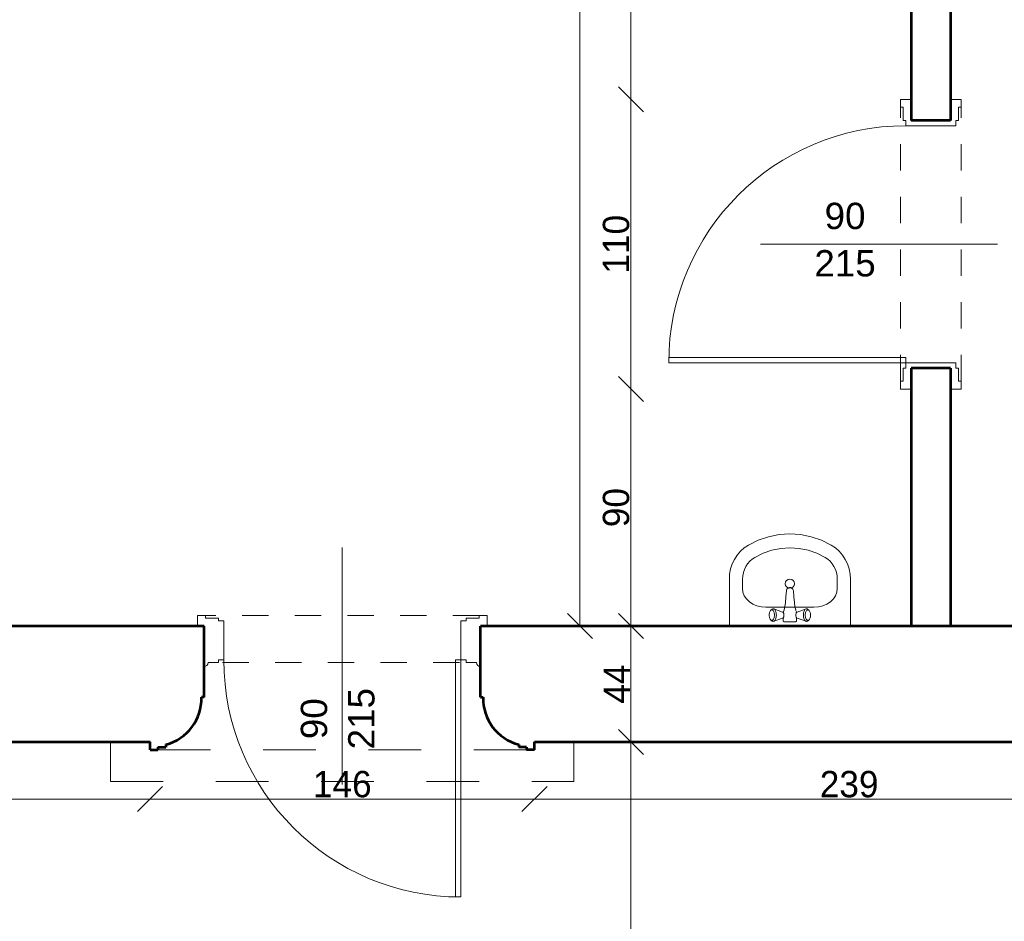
# Model space of a CAD drawing. Header units: inches. Extents: x -21887 to 84279, y -131485 to 67836.
# Tile 223 of 256: x 35205 to 38945, y 54350 to 57773. Entities that reach past the tile are written whole.
import ezdxf

# ---------------------------------------------------------------- set-up
doc = ezdxf.new("R2010")
doc.units = ezdxf.units.IN
doc.header["$MEASUREMENT"] = 0
doc.linetypes.add('Dashed', pattern=[400, 200, -200])
doc.linetypes.add('Dashed copy', pattern=[200, 100, -100])
doc.layers.get('0').update_dxf_attribs({"lineweight": 13})
doc.layers.get('Defpoints').update_dxf_attribs({"lineweight": 13})
for name, color, linetype, lineweight in [('AI_MURY', 7, 'Continuous', 53), ('Dimensioning', 7, 'Continuous', 13), ('DRZWI', 7, 'Continuous', 13), ('dzialowki', 7, 'Continuous', 53), ('Furniture & Equipment', 7, 'Continuous', 13), ('PODCIAGI', 7, 'Continuous', 13)]:
    doc.layers.add(name, color=color, linetype=linetype, lineweight=lineweight)
doc.styles.add('GENERATED_STYLE_7', font='txt')
doc.styles.add('Style-Courier New', font='txt')
doc.dimstyles.new('Dimstyle_4', dxfattribs={"dimtxt": 100, "dimasz": 95, "dimexe": 0, "dimexo": 0, "dimgap": 0.09, "dimtad": 1, "dimdec": 0, "dimlfac": 0.1, "dimzin": 0, "dimdsep": 46, "dimlunit": 5, "dimtxsty": 'GENERATED_STYLE_7', "dimblk": 'ARROWHEAD_6', "dimcen": 0.09, "dimclrd": 161, "dimclre": 161, "dimclrt": 7, "dimadec": 0, "dimazin": 0, "dimtfac": 1, "dimtdec": 0, "dimtmove": 0, "dimatfit": 3, "dimfxl": 0, "dimtolj": 1, "dimtzin": 0, "dimarcsym": 0})
doc.dimstyles.new('Dimstyle_5', dxfattribs={"dimtxt": 100, "dimasz": 95, "dimexe": 0.18, "dimexo": 0, "dimgap": 0.09, "dimtad": 1, "dimtih": 1, "dimtoh": 1, "dimdec": 0, "dimlfac": 0.1, "dimzin": 0, "dimdsep": 46, "dimlunit": 5, "dimtxsty": 'GENERATED_STYLE_7', "dimblk": 'ARROWHEAD_6', "dimcen": 0.09, "dimclrd": 161, "dimclre": 161, "dimclrt": 7, "dimadec": 0, "dimazin": 0, "dimtfac": 1, "dimtdec": 0, "dimtmove": 0, "dimatfit": 3, "dimfxl": 0, "dimtolj": 1, "dimtzin": 0, "dimarcsym": 0})

# ---------------------------------------------------------------- blocks, each defined once
blk = doc.blocks.new('Basin 01_59')
at = {"layer": 'Furniture & Equipment', "color": 9, "linetype": 'Continuous'}
for p, q in [((0, 350), (0, 171.8)), ((460, 350), (0, 350)), ((460, 350), (460, 171.8)), ((151.7, 311.7), (151.5, 308.2)), ((151.7, 311.7), (151.5, 308.2)), ((151.5, 308.2), (151.7, 304.7)), ((151.5, 308.2), (151.7, 304.7)), ((152.1, 315), (151.7, 311.7)), ((152.1, 315), (151.7, 311.7)), ((151.7, 304.7), (152.1, 301.4)), ((151.7, 304.7), (152.1, 301.4)), ((152.8, 318.2), (152.1, 315)), ((152.8, 318.2), (152.1, 315)), ((152.1, 301.4), (152.8, 298.2)), ((152.1, 301.4), (152.8, 298.2)), ((153.8, 321.1), (152.8, 318.2)), ((153.8, 321.1), (152.8, 318.2)), ((155.1, 323.5), (153.8, 321.1)), ((155.1, 323.5), (153.8, 321.1)), ((156.5, 325.5), (155.1, 323.5)), ((156.5, 325.5), (155.1, 323.5)), ((158.1, 327), (156.5, 325.5)), ((158.1, 327), (156.5, 325.5)), ((162.6, 330.7), (158.1, 327)), ((162.6, 330.7), (158.1, 327)), ((159.8, 327.9), (158.1, 327)), ((159.8, 327.9), (158.1, 327)), ((161.5, 328.2), (159.8, 327.9)), ((161.5, 328.2), (159.8, 327.9)), ((163.2, 327.9), (161.5, 328.2)), ((163.2, 327.9), (161.5, 328.2)), ((164.6, 331.8), (162.6, 330.7)), ((164.6, 331.8), (162.6, 330.7)), ((164.9, 327), (163.2, 327.9)), ((164.9, 327), (163.2, 327.9)), ((166.7, 332.2), (164.6, 331.8)), ((166.7, 332.2), (164.6, 331.8)), ((166.5, 325.5), (164.9, 327)), ((166.5, 325.5), (164.9, 327)), ((167.9, 323.5), (166.5, 325.5)), ((167.9, 323.5), (166.5, 325.5)), ((168.8, 331.8), (166.7, 332.2)), ((168.8, 331.8), (166.7, 332.2)), ((169.2, 321.1), (167.9, 323.5)), ((169.2, 321.1), (167.9, 323.5)), ((170.8, 330.7), (168.8, 331.8)), ((202.4, 320), (168.8, 331.8)), ((170.8, 330.7), (168.8, 331.8)), ((202.4, 320), (168.8, 331.8)), ((170.2, 318.2), (169.2, 321.1)), ((170.2, 318.2), (169.2, 321.1)), ((170.9, 315), (170.2, 318.2)), ((170.9, 315), (170.2, 318.2)), ((170.2, 298.2), (170.9, 301.4)), ((170.2, 298.2), (170.9, 301.4)), ((172.7, 329), (170.8, 330.7)), ((172.7, 329), (170.8, 330.7)), ((171.4, 311.7), (170.9, 315)), ((171.4, 311.7), (170.9, 315)), ((170.9, 301.4), (171.4, 304.7)), ((170.9, 301.4), (171.4, 304.7)), ((171.5, 308.2), (171.4, 311.7)), ((171.5, 308.2), (171.4, 311.7)), ((171.4, 304.7), (171.5, 308.2)), ((171.4, 304.7), (171.5, 308.2)), ((174.4, 326.6), (172.7, 329)), ((174.4, 326.6), (172.7, 329)), ((175.9, 323.6), (174.4, 326.6)), ((175.9, 323.6), (174.4, 326.6)), ((177.1, 320.2), (175.9, 323.6)), ((177.1, 320.2), (175.9, 323.6)), ((178, 316.4), (177.1, 320.2)), ((178, 316.4), (177.1, 320.2)), ((177.1, 296.2), (178, 300)), ((177.1, 296.2), (178, 300)), ((178.5, 312.4), (178, 316.4)), ((178.5, 312.4), (178, 316.4)), ((178, 300), (178.5, 304)), ((178, 300), (178.5, 304)), ((178.7, 308.2), (178.5, 312.4)), ((178.7, 308.2), (178.5, 312.4)), ((178.5, 304), (178.7, 308.2)), ((178.5, 304), (178.7, 308.2)), ((203.4, 319.5), (202.4, 320)), ((203.4, 319.5), (202.4, 320)), ((204.3, 318.6), (203.4, 319.5)), ((204.3, 318.6), (203.4, 319.5)), ((205.2, 317.4), (204.3, 318.6)), ((205.2, 317.4), (204.3, 318.6)), ((206.7, 318.2), (204.6, 318.2)), ((206.7, 318.2), (204.6, 318.2)), ((205.2, 331.2), (205, 330.7)), ((205.2, 331.2), (205, 330.7)), ((205, 330.7), (205, 330.2)), ((205, 330.7), (205, 330.2)), ((205, 330.2), (205, 318.2)), ((205, 330.2), (205, 318.2)), ((205.4, 331.7), (205.2, 331.2)), ((205.4, 331.7), (205.2, 331.2)), ((205.9, 315.9), (205.2, 317.4)), ((205.9, 315.9), (205.2, 317.4)), ((205.2, 299), (205.9, 300.5)), ((205.2, 299), (205.9, 300.5)), ((205.7, 332.1), (205.4, 331.7)), ((205.7, 332.1), (205.4, 331.7)), ((206.1, 332.5), (205.7, 332.1)), ((206.1, 332.5), (205.7, 332.1)), ((206.5, 314.2), (205.9, 315.9)), ((206.5, 314.2), (205.9, 315.9)), ((205.9, 300.5), (206.5, 302.2)), ((205.9, 300.5), (206.5, 302.2)), ((206.5, 332.8), (206.1, 332.5)), ((206.5, 332.8), (206.1, 332.5)), ((207, 333), (206.5, 332.8)), ((207, 333), (206.5, 332.8)), ((207, 312.3), (206.5, 314.2)), ((207, 312.3), (206.5, 314.2)), ((206.5, 302.2), (207, 304.1)), ((206.5, 302.2), (207, 304.1)), ((207.5, 333.2), (207, 333)), ((207.5, 333.2), (207, 333)), ((207.2, 310.3), (207, 312.3)), ((207.2, 310.3), (207, 312.3)), ((207, 304.1), (207.2, 306.1)), ((207, 304.1), (207.2, 306.1)), ((207.3, 308.2), (207.2, 310.3)), ((207.3, 308.2), (207.2, 310.3)), ((207.2, 306.1), (207.3, 308.2)), ((207.2, 306.1), (207.3, 308.2)), ((208, 333.2), (207.5, 333.2)), ((208, 333.2), (207.5, 333.2)), ((252, 333.2), (208, 333.2)), ((252, 333.2), (208, 333.2)), ((252.5, 333.2), (252, 333.2)), ((252.5, 333.2), (252, 333.2)), ((253, 333), (252.5, 333.2)), ((253, 333), (252.5, 333.2)), ((252.8, 310.3), (252.7, 308.2)), ((252.8, 310.3), (252.7, 308.2)), ((252.7, 308.2), (252.8, 306.1)), ((252.7, 308.2), (252.8, 306.1)), ((253, 312.3), (252.8, 310.3)), ((253, 312.3), (252.8, 310.3)), ((252.8, 306.1), (253, 304.1)), ((252.8, 306.1), (253, 304.1)), ((253.5, 332.8), (253, 333)), ((253.5, 332.8), (253, 333)), ((253.5, 314.2), (253, 312.3)), ((253.5, 314.2), (253, 312.3)), ((253, 304.1), (253.5, 302.2)), ((253, 304.1), (253.5, 302.2)), ((253.9, 332.5), (253.5, 332.8)), ((253.9, 332.5), (253.5, 332.8)), ((255.4, 318.2), (253.5, 318.2)), ((255.4, 318.2), (253.5, 318.2)), ((254.1, 315.9), (253.5, 314.2)), ((254.1, 315.9), (253.5, 314.2)), ((253.5, 302.2), (254.1, 300.5)), ((253.5, 302.2), (254.1, 300.5)), ((254.3, 332.1), (253.9, 332.5)), ((254.3, 332.1), (253.9, 332.5)), ((254.8, 317.4), (254.1, 315.9)), ((254.8, 317.4), (254.1, 315.9)), ((254.1, 300.5), (254.8, 299)), ((254.1, 300.5), (254.8, 299)), ((254.6, 331.7), (254.3, 332.1)), ((254.6, 331.7), (254.3, 332.1)), ((254.8, 331.2), (254.6, 331.7)), ((254.8, 331.2), (254.6, 331.7)), ((255, 330.7), (254.8, 331.2)), ((255, 330.7), (254.8, 331.2)), ((255.7, 318.6), (254.8, 317.4)), ((255.7, 318.6), (254.8, 317.4)), ((255, 330.2), (255, 330.7)), ((255, 330.2), (255, 330.7)), ((255, 318.2), (255, 330.2)), ((255, 318.2), (255, 330.2)), ((256.6, 319.5), (255.7, 318.6)), ((256.6, 319.5), (255.7, 318.6)), ((257.6, 320), (256.6, 319.5)), ((257.6, 320), (256.6, 319.5)), ((257.6, 320), (291.2, 331.8)), ((257.6, 320), (291.2, 331.8)), ((281.5, 312.4), (281.3, 308.2)), ((281.5, 312.4), (281.3, 308.2)), ((281.3, 308.2), (281.5, 304)), ((281.3, 308.2), (281.5, 304)), ((282, 316.4), (281.5, 312.4)), ((282, 316.4), (281.5, 312.4)), ((281.5, 304), (282, 300)), ((281.5, 304), (282, 300)), ((282.9, 320.2), (282, 316.4)), ((282.9, 320.2), (282, 316.4)), ((282, 300), (282.9, 296.2)), ((282, 300), (282.9, 296.2)), ((284.1, 323.6), (282.9, 320.2)), ((284.1, 323.6), (282.9, 320.2)), ((285.6, 326.6), (284.1, 323.6)), ((285.6, 326.6), (284.1, 323.6)), ((287.3, 329), (285.6, 326.6)), ((287.3, 329), (285.6, 326.6)), ((289.2, 330.7), (287.3, 329)), ((289.2, 330.7), (287.3, 329)), ((288.6, 311.7), (288.5, 308.2)), ((288.6, 311.7), (288.5, 308.2)), ((288.5, 308.2), (288.6, 304.7)), ((288.5, 308.2), (288.6, 304.7)), ((289.1, 315), (288.6, 311.7)), ((289.1, 315), (288.6, 311.7)), ((288.6, 304.7), (289.1, 301.4)), ((288.6, 304.7), (289.1, 301.4)), ((289.8, 318.2), (289.1, 315)), ((289.8, 318.2), (289.1, 315)), ((289.1, 301.4), (289.8, 298.2)), ((289.1, 301.4), (289.8, 298.2)), ((291.2, 331.8), (289.2, 330.7)), ((291.2, 331.8), (289.2, 330.7)), ((290.8, 321.1), (289.8, 318.2)), ((290.8, 321.1), (289.8, 318.2)), ((292.1, 323.5), (290.8, 321.1)), ((292.1, 323.5), (290.8, 321.1)), ((293.3, 332.2), (291.2, 331.8)), ((293.3, 332.2), (291.2, 331.8)), ((293.5, 325.5), (292.1, 323.5)), ((293.5, 325.5), (292.1, 323.5)), ((295.4, 331.8), (293.3, 332.2)), ((295.4, 331.8), (293.3, 332.2)), ((295.1, 327), (293.5, 325.5)), ((295.1, 327), (293.5, 325.5)), ((296.8, 327.9), (295.1, 327)), ((296.8, 327.9), (295.1, 327)), ((297.4, 330.7), (295.4, 331.8)), ((297.4, 330.7), (295.4, 331.8)), ((298.5, 328.2), (296.8, 327.9)), ((298.5, 328.2), (296.8, 327.9)), ((297.4, 330.7), (301.9, 327)), ((297.4, 330.7), (301.9, 327)), ((300.2, 327.9), (298.5, 328.2)), ((300.2, 327.9), (298.5, 328.2)), ((301.9, 327), (300.2, 327.9)), ((301.9, 327), (300.2, 327.9)), ((303.5, 325.5), (301.9, 327)), ((303.5, 325.5), (301.9, 327)), ((304.9, 323.5), (303.5, 325.5)), ((304.9, 323.5), (303.5, 325.5)), ((306.2, 321.1), (304.9, 323.5)), ((306.2, 321.1), (304.9, 323.5)), ((307.2, 318.2), (306.2, 321.1)), ((307.2, 318.2), (306.2, 321.1)), ((307.9, 315), (307.2, 318.2)), ((307.9, 315), (307.2, 318.2)), ((307.2, 298.2), (307.9, 301.4)), ((307.2, 298.2), (307.9, 301.4)), ((308.3, 311.7), (307.9, 315)), ((308.3, 311.7), (307.9, 315)), ((307.9, 301.4), (308.3, 304.7)), ((307.9, 301.4), (308.3, 304.7)), ((308.5, 308.2), (308.3, 311.7)), ((308.5, 308.2), (308.3, 311.7)), ((308.3, 304.7), (308.5, 308.2)), ((308.3, 304.7), (308.5, 308.2)), ((138.9, 278.2), (138.9, 278.2)), ((321.1, 278.2), (138.9, 278.2)), ((152.8, 298.2), (153.8, 295.3)), ((152.8, 298.2), (153.8, 295.3)), ((153.8, 295.3), (155.1, 292.9)), ((153.8, 295.3), (155.1, 292.9)), ((155.1, 292.9), (156.5, 290.9)), ((155.1, 292.9), (156.5, 290.9)), ((156.5, 290.9), (158.1, 289.4)), ((156.5, 290.9), (158.1, 289.4)), ((158.1, 289.4), (159.8, 288.5)), ((162.6, 285.6), (158.1, 289.4)), ((158.1, 289.4), (159.8, 288.5)), ((162.6, 285.6), (158.1, 289.4)), ((159.8, 288.5), (161.5, 288.2)), ((159.8, 288.5), (161.5, 288.2)), ((161.5, 288.2), (163.2, 288.5)), ((161.5, 288.2), (163.2, 288.5)), ((162.6, 285.6), (164.6, 284.6)), ((162.6, 285.6), (164.6, 284.6)), ((163.2, 288.5), (164.9, 289.4)), ((163.2, 288.5), (164.9, 289.4)), ((164.6, 284.6), (166.7, 284.2)), ((164.6, 284.6), (166.7, 284.2)), ((164.9, 289.4), (166.5, 290.9)), ((164.9, 289.4), (166.5, 290.9)), ((166.5, 290.9), (167.9, 292.9)), ((166.5, 290.9), (167.9, 292.9)), ((166.7, 284.2), (168.8, 284.6)), ((166.7, 284.2), (168.8, 284.6)), ((167.9, 292.9), (169.2, 295.3)), ((167.9, 292.9), (169.2, 295.3)), ((202.4, 296.4), (168.8, 284.6)), ((202.4, 296.4), (168.8, 284.6)), ((168.8, 284.6), (170.8, 285.6)), ((168.8, 284.6), (170.8, 285.6)), ((169.2, 295.3), (170.2, 298.2)), ((169.2, 295.3), (170.2, 298.2)), ((170.8, 285.6), (172.7, 287.4)), ((170.8, 285.6), (172.7, 287.4)), ((172.7, 287.4), (174.4, 289.8)), ((172.7, 287.4), (174.4, 289.8)), ((174.4, 289.8), (175.9, 292.8)), ((174.4, 289.8), (175.9, 292.8)), ((175.9, 292.8), (177.1, 296.2)), ((175.9, 292.8), (177.1, 296.2)), ((202.4, 296.4), (203.4, 296.9)), ((202.4, 296.4), (203.4, 296.9)), ((203.4, 296.9), (204.3, 297.8)), ((203.4, 296.9), (204.3, 297.8)), ((204.3, 297.8), (205.2, 299)), ((204.3, 297.8), (205.2, 299)), ((207.1, 298.2), (204.6, 298.2)), ((207.1, 298.2), (204.6, 298.2)), ((205, 298.2), (205, 296.2)), ((205, 298.2), (205, 296.2)), ((205, 296.2), (205, 295.7)), ((205, 296.2), (205, 295.7)), ((205, 295.7), (205.2, 295.2)), ((205, 295.7), (205.2, 295.2)), ((205.2, 295.2), (208.1, 288.3)), ((205.2, 295.2), (208.1, 288.3)), ((208, 288.6), (210.7, 276.6)), ((208, 288.6), (210.7, 276.6)), ((210.7, 276.6), (213, 260.3)), ((210.7, 276.6), (213, 260.3)), ((249.3, 276.6), (247, 260.3)), ((249.3, 276.6), (247, 260.3)), ((252, 288.6), (249.3, 276.6)), ((252, 288.6), (249.3, 276.6)), ((254.8, 295.2), (251.9, 288.3)), ((254.8, 295.2), (251.9, 288.3)), ((255.4, 298.2), (253.2, 298.2)), ((255.4, 298.2), (253.2, 298.2)), ((254.8, 299), (255.7, 297.8)), ((254.8, 299), (255.7, 297.8)), ((254.8, 295.2), (255, 295.7)), ((254.8, 295.2), (255, 295.7)), ((255, 296.2), (255, 298.2)), ((255, 296.2), (255, 298.2)), ((255, 295.7), (255, 296.2)), ((255, 295.7), (255, 296.2)), ((255.7, 297.8), (256.6, 296.9)), ((255.7, 297.8), (256.6, 296.9)), ((256.6, 296.9), (257.6, 296.4)), ((256.6, 296.9), (257.6, 296.4)), ((257.6, 296.4), (291.2, 284.6)), ((257.6, 296.4), (291.2, 284.6)), ((282.9, 296.2), (284.1, 292.8)), ((282.9, 296.2), (284.1, 292.8)), ((284.1, 292.8), (285.6, 289.8)), ((284.1, 292.8), (285.6, 289.8)), ((285.6, 289.8), (287.3, 287.4)), ((285.6, 289.8), (287.3, 287.4)), ((287.3, 287.4), (289.2, 285.6)), ((287.3, 287.4), (289.2, 285.6)), ((289.2, 285.6), (291.2, 284.6)), ((289.2, 285.6), (291.2, 284.6)), ((289.8, 298.2), (290.8, 295.3)), ((289.8, 298.2), (290.8, 295.3)), ((290.8, 295.3), (292.1, 292.9)), ((290.8, 295.3), (292.1, 292.9)), ((291.2, 284.6), (293.3, 284.2)), ((291.2, 284.6), (293.3, 284.2)), ((292.1, 292.9), (293.5, 290.9)), ((292.1, 292.9), (293.5, 290.9)), ((293.3, 284.2), (295.4, 284.6)), ((293.3, 284.2), (295.4, 284.6)), ((293.5, 290.9), (295.1, 289.4)), ((293.5, 290.9), (295.1, 289.4)), ((295.1, 289.4), (296.8, 288.5)), ((295.1, 289.4), (296.8, 288.5)), ((295.4, 284.6), (297.4, 285.6)), ((295.4, 284.6), (297.4, 285.6)), ((296.8, 288.5), (298.5, 288.2)), ((296.8, 288.5), (298.5, 288.2)), ((297.4, 285.6), (301.9, 289.4)), ((297.4, 285.6), (301.9, 289.4)), ((298.5, 288.2), (300.2, 288.5)), ((298.5, 288.2), (300.2, 288.5)), ((300.2, 288.5), (301.9, 289.4)), ((300.2, 288.5), (301.9, 289.4)), ((301.9, 289.4), (303.5, 290.9)), ((301.9, 289.4), (303.5, 290.9)), ((303.5, 290.9), (304.9, 292.9)), ((303.5, 290.9), (304.9, 292.9)), ((304.9, 292.9), (306.2, 295.3)), ((304.9, 292.9), (306.2, 295.3)), ((306.2, 295.3), (307.2, 298.2)), ((306.2, 295.3), (307.2, 298.2)), ((213, 260.4), (215, 239.3)), ((213, 260.4), (215, 239.3)), ((215, 239.3), (216.8, 216.1)), ((215, 239.3), (216.8, 216.1)), ((245, 239.3), (243.2, 216.1)), ((245, 239.3), (243.2, 216.1)), ((247, 260.4), (245, 239.3)), ((247, 260.4), (245, 239.3)), ((50, 207.5), (50, 171.8)), ((217, 214), (216.8, 216.1)), ((217, 214), (216.8, 216.1)), ((217, 213.9), (217, 214)), ((217, 213.9), (217, 214)), ((217.6, 211.9), (217, 213.9)), ((217.6, 211.9), (217, 213.9)), ((218.6, 210.1), (217.6, 211.9)), ((218.6, 210.1), (217.6, 211.9)), ((220, 208.3), (218.6, 210.1)), ((220, 208.3), (218.6, 210.1)), ((221.6, 206.9), (220, 208.3)), ((221.6, 206.9), (220, 208.3)), ((223.5, 205.7), (221.6, 206.9)), ((223.5, 205.7), (221.6, 206.9)), ((225.6, 204.9), (223.5, 205.7)), ((225.6, 204.9), (223.5, 205.7)), ((225, 204.9), (223.9, 205.6)), ((226.6, 204.2), (225, 204.9)), ((227.7, 204.3), (225.6, 204.9)), ((227.7, 204.3), (225.6, 204.9)), ((228.3, 203.8), (226.6, 204.2)), ((230, 204.2), (227.7, 204.3)), ((230, 204.2), (227.7, 204.3)), ((230, 203.7), (228.3, 203.8)), ((232.3, 204.3), (230, 204.2)), ((232.3, 204.3), (230, 204.2)), ((231.7, 203.8), (230, 203.7)), ((233.4, 204.2), (231.7, 203.8)), ((234.4, 204.9), (232.3, 204.3)), ((234.4, 204.9), (232.3, 204.3)), ((235, 204.9), (233.4, 204.2)), ((236.5, 205.7), (234.4, 204.9)), ((236.5, 205.7), (234.4, 204.9)), ((236.1, 205.6), (235, 204.9)), ((238.4, 206.9), (236.5, 205.7)), ((238.4, 206.9), (236.5, 205.7)), ((240, 208.3), (238.4, 206.9)), ((240, 208.3), (238.4, 206.9)), ((241.4, 210.1), (240, 208.3)), ((241.4, 210.1), (240, 208.3)), ((242.4, 211.9), (241.4, 210.1)), ((242.4, 211.9), (241.4, 210.1)), ((243, 213.9), (242.4, 211.9)), ((243, 213.9), (242.4, 211.9)), ((243.2, 216.1), (243, 214)), ((243.2, 216.1), (243, 214)), ((243, 213.9), (243, 214)), ((243, 213.9), (243, 214)), ((410, 207.5), (410, 171.8))]:
    blk.add_line(p, q, dxfattribs=at)
at = {"layer": 'Furniture & Equipment', "color": 9, "linetype": 'Continuous', "flags": 128}
for points in [[(138.9, 278.2), (121.6, 276.9), (104.9, 272.8), (89.5, 266.3), (76, 257.5), (65, 246.8), (56.8, 234.5), (51.7, 221.3), (50, 207.5)], [(410, 207.5), (408.3, 221.3), (403.2, 234.5), (395, 246.8), (384, 257.5), (370.5, 266.3), (355.1, 272.8), (338.4, 276.9), (321.1, 278.2)], [(0, 171.8), (1.2, 152.1), (5, 132.7), (11.1, 114.1), (19.5, 96.5), (30.1, 80.2), (42.7, 65.6), (56.9, 52.9), (72.7, 42.3)], [(50, 171.8), (50.8, 159.2), (53.2, 146.8), (57.1, 134.9), (62.5, 123.6), (69.3, 113.2), (77.3, 103.8), (86.4, 95.7), (96.5, 89)], [(363.5, 89), (373.6, 95.7), (382.7, 103.8), (390.7, 113.2), (397.5, 123.6), (402.9, 134.9), (406.8, 146.8), (409.2, 159.2), (410, 171.8)], [(387.3, 42.3), (403.1, 52.9), (417.3, 65.6), (429.9, 80.2), (440.5, 96.5), (448.9, 114.1), (455, 132.7), (458.8, 152.1), (460, 171.8)], [(96.5, 89), (128, 73.4), (161.1, 62.2), (195.3, 55.3), (230, 53), (264.7, 55.3), (298.9, 62.2), (332, 73.4), (363.5, 89)], [(72.7, 42.3), (109.8, 24), (148.8, 10.8), (189.1, 2.7), (230, 0), (270.9, 2.7), (311.2, 10.8), (350.2, 24), (387.3, 42.3)]]:
    blk.add_lwpolyline(points, dxfattribs=at)
at = {"layer": 'Furniture & Equipment', "color": 9, "linetype": 'Continuous'}
blk.add_circle((230, 188.9), 17.5, dxfattribs=at)
blk = doc.blocks.new('ARROWHEAD_6')
at = {"color": 0, "linetype": 'Continuous'}
for p, q in [((-0.5, -0.5), (0.5, 0.5)), ((0, 0), (-1, 0))]:
    blk.add_line(p, q, dxfattribs=at)
blk = doc.blocks.new('*U170')
at = {"layer": 'Defpoints', "color": 0, "linetype": 'Continuous'}
for p in [(37332.9, 60570.7), (38590.5, 60570.7), (37332.9, 55470.7)]:
    blk.add_point(p, dxfattribs=at)
at = {"layer": 'Dimensioning', "color": 161, "linetype": 'Continuous', "lineweight": -2}
for p, q in [((37333.1, 60570.7), (37332.9, 60570.7)), ((37332.9, 55565.7), (37332.9, 60475.7))]:
    blk.add_line(p, q, dxfattribs=at)
at = {"layer": 'Dimensioning', "color": 161, "linetype": 'Continuous', "lineweight": -2, "xscale": 95, "yscale": 95, "zscale": 95}
for p, rotation in [((37332.9, 60570.7), 90), ((37332.9, 55470.7), 270)]:
    blk.add_blockref('ARROWHEAD_6', p, dxfattribs=dict(at, rotation=rotation))
at = {"layer": 'Dimensioning', "color": 7, "linetype": 'Continuous', "insert": (37276.6, 58020.7), "char_height": 100, "attachment_point": 5, "rotation": 90, "style": 'GENERATED_STYLE_7'}
blk.add_mtext('510', dxfattribs=at)
blk = doc.blocks.new('*D1846')
at = {"layer": 'Defpoints'}
for p in [(37332.9, 60570.7), (38590.5, 60570.7), (37332.9, 58020.7), (37332.9, 55470.7)]:
    blk.add_point(p, dxfattribs=at)
at = {"layer": 'Dimensioning', "color": 161, "linetype": 'Continuous'}
blk.add_blockref('*U170', (0, 0), dxfattribs=at)
blk = doc.blocks.new('*U349')
at = {"layer": 'Defpoints', "color": 0, "linetype": 'Continuous'}
for p in [(37527, 55030.7), (37527, 55030.7), (37527, 52580.7)]:
    blk.add_point(p, dxfattribs=at)
at = {"layer": 'Dimensioning', "color": 161, "linetype": 'Continuous', "lineweight": -2}
blk.add_line((37527, 52675.7), (37527, 54935.7), dxfattribs=at)
at = {"layer": 'Dimensioning', "color": 161, "linetype": 'Continuous', "lineweight": -2, "xscale": 95, "yscale": 95, "zscale": 95}
for p, rotation in [((37527, 55030.7), 90), ((37527, 52580.7), 270)]:
    blk.add_blockref('ARROWHEAD_6', p, dxfattribs=dict(at, rotation=rotation))
at = {"layer": 'Dimensioning', "color": 7, "linetype": 'Continuous', "insert": (37470.7, 53805.7), "char_height": 100, "attachment_point": 5, "rotation": 90, "style": 'GENERATED_STYLE_7'}
blk.add_mtext('245', dxfattribs=at)
blk = doc.blocks.new('*D2295')
at = {"layer": 'Defpoints'}
for p in [(37527, 55030.7), (37527, 55030.7), (37527, 53805.7), (37527, 52580.7)]:
    blk.add_point(p, dxfattribs=at)
at = {"layer": 'Dimensioning', "color": 161, "linetype": 'Continuous'}
blk.add_blockref('*U349', (0, 0), dxfattribs=at)
blk = doc.blocks.new('*U350')
at = {"layer": 'Defpoints', "color": 0, "linetype": 'Continuous'}
for p in [(37527, 55470.7), (37527, 55470.7), (37527, 55030.7)]:
    blk.add_point(p, dxfattribs=at)
at = {"layer": 'Dimensioning', "color": 161, "linetype": 'Continuous', "lineweight": -2}
blk.add_line((37527, 55125.7), (37527, 55375.7), dxfattribs=at)
at = {"layer": 'Dimensioning', "color": 161, "linetype": 'Continuous', "lineweight": -2, "xscale": 95, "yscale": 95, "zscale": 95}
for p, rotation in [((37527, 55470.7), 90), ((37527, 55030.7), 270)]:
    blk.add_blockref('ARROWHEAD_6', p, dxfattribs=dict(at, rotation=rotation))
at = {"layer": 'Dimensioning', "color": 7, "linetype": 'Continuous', "insert": (37473.3, 55250.7), "char_height": 100, "attachment_point": 5, "rotation": 90, "style": 'GENERATED_STYLE_7'}
blk.add_mtext('44', dxfattribs=at)
blk = doc.blocks.new('*D2296')
at = {"layer": 'Defpoints'}
for p in [(37527, 55470.7), (37527, 55470.7), (37527, 55250.7), (37527, 55030.7)]:
    blk.add_point(p, dxfattribs=at)
at = {"layer": 'Dimensioning', "color": 161, "linetype": 'Continuous'}
blk.add_blockref('*U350', (0, 0), dxfattribs=at)
blk = doc.blocks.new('*U351')
at = {"layer": 'Defpoints', "color": 0, "linetype": 'Continuous'}
for p in [(37527, 56370.7), (38590.5, 56370.7), (37527, 55470.7)]:
    blk.add_point(p, dxfattribs=at)
at = {"layer": 'Dimensioning', "color": 161, "linetype": 'Continuous', "lineweight": -2}
for p, q in [((37527.2, 56370.7), (37527, 56370.7)), ((37527, 55565.7), (37527, 56275.7))]:
    blk.add_line(p, q, dxfattribs=at)
at = {"layer": 'Dimensioning', "color": 161, "linetype": 'Continuous', "lineweight": -2, "xscale": 95, "yscale": 95, "zscale": 95}
for p, rotation in [((37527, 56370.7), 90), ((37527, 55470.7), 270)]:
    blk.add_blockref('ARROWHEAD_6', p, dxfattribs=dict(at, rotation=rotation))
at = {"layer": 'Dimensioning', "color": 7, "linetype": 'Continuous', "insert": (37470.7, 55920.7), "char_height": 100, "attachment_point": 5, "rotation": 90, "style": 'GENERATED_STYLE_7'}
blk.add_mtext('90', dxfattribs=at)
blk = doc.blocks.new('*D2297')
at = {"layer": 'Defpoints'}
for p in [(37527, 56370.7), (38590.5, 56370.7), (37527, 55920.7), (37527, 55470.7)]:
    blk.add_point(p, dxfattribs=at)
at = {"layer": 'Dimensioning', "color": 161, "linetype": 'Continuous'}
blk.add_blockref('*U351', (0, 0), dxfattribs=at)
blk = doc.blocks.new('*U352')
at = {"layer": 'Defpoints', "color": 0, "linetype": 'Continuous'}
for p in [(37527, 57470.7), (38590.5, 57470.7), (38590.5, 56370.7)]:
    blk.add_point(p, dxfattribs=at)
at = {"layer": 'Dimensioning', "color": 161, "linetype": 'Continuous', "lineweight": -2}
for p, q in [((37527.2, 57470.7), (37527, 57470.7)), ((37527, 56465.7), (37527, 57375.7)), ((37527.2, 56370.7), (37527, 56370.7))]:
    blk.add_line(p, q, dxfattribs=at)
at = {"layer": 'Dimensioning', "color": 161, "linetype": 'Continuous', "lineweight": -2, "xscale": 95, "yscale": 95, "zscale": 95}
for p, rotation in [((37527, 57470.7), 90), ((37527, 56370.7), 270)]:
    blk.add_blockref('ARROWHEAD_6', p, dxfattribs=dict(at, rotation=rotation))
at = {"layer": 'Dimensioning', "color": 7, "linetype": 'Continuous', "insert": (37470.7, 56920.7), "char_height": 100, "attachment_point": 5, "rotation": 90, "style": 'GENERATED_STYLE_7'}
blk.add_mtext('110', dxfattribs=at)
blk = doc.blocks.new('*D2298')
at = {"layer": 'Defpoints'}
for p in [(37527, 57470.7), (38590.5, 57470.7), (37527, 56920.7), (38590.5, 56370.7)]:
    blk.add_point(p, dxfattribs=at)
at = {"layer": 'Dimensioning', "color": 161, "linetype": 'Continuous'}
blk.add_blockref('*U352', (0, 0), dxfattribs=at)
blk = doc.blocks.new('*U353')
at = {"layer": 'Defpoints', "color": 0, "linetype": 'Continuous'}
for p in [(37527, 60570.7), (38590.5, 60570.7), (38590.5, 57470.7)]:
    blk.add_point(p, dxfattribs=at)
at = {"layer": 'Dimensioning', "color": 161, "linetype": 'Continuous', "lineweight": -2}
for p, q in [((37527.2, 60570.7), (37527, 60570.7)), ((37527, 57565.7), (37527, 60475.7)), ((37527.2, 57470.7), (37527, 57470.7))]:
    blk.add_line(p, q, dxfattribs=at)
at = {"layer": 'Dimensioning', "color": 161, "linetype": 'Continuous', "lineweight": -2, "xscale": 95, "yscale": 95, "zscale": 95}
for p, rotation in [((37527, 60570.7), 90), ((37527, 57470.7), 270)]:
    blk.add_blockref('ARROWHEAD_6', p, dxfattribs=dict(at, rotation=rotation))
at = {"layer": 'Dimensioning', "color": 7, "linetype": 'Continuous', "insert": (37470.7, 59020.7), "char_height": 100, "attachment_point": 5, "rotation": 90, "style": 'GENERATED_STYLE_7'}
blk.add_mtext('310', dxfattribs=at)
blk = doc.blocks.new('*D2299')
at = {"layer": 'Defpoints'}
for p in [(37527, 60570.7), (38590.5, 60570.7), (37527, 59020.7), (38590.5, 57470.7)]:
    blk.add_point(p, dxfattribs=at)
at = {"layer": 'Dimensioning', "color": 161, "linetype": 'Continuous'}
blk.add_blockref('*U353', (0, 0), dxfattribs=at)
blk = doc.blocks.new('*U1668')
at = {"layer": 'Defpoints', "color": 0, "linetype": 'Continuous'}
for p in [(33310.5, 55030.7), (35700.5, 55030.7), (35700.5, 54813.9)]:
    blk.add_point(p, dxfattribs=at)
at = {"layer": 'Dimensioning', "color": 161, "linetype": 'Continuous', "lineweight": -2}
for p, q in [((33310.5, 54814), (33310.5, 54813.7)), ((33405.5, 54813.9), (35605.5, 54813.9)), ((35700.5, 54814), (35700.5, 54813.7))]:
    blk.add_line(p, q, dxfattribs=at)
at = {"layer": 'Dimensioning', "color": 161, "linetype": 'Continuous', "lineweight": -2, "xscale": 95, "yscale": 95, "zscale": 95, "rotation": 180}
blk.add_blockref('ARROWHEAD_6', (33310.5, 54813.9), dxfattribs=at)
at = {"layer": 'Dimensioning', "color": 161, "linetype": 'Continuous', "lineweight": -2, "xscale": 95, "yscale": 95, "zscale": 95}
blk.add_blockref('ARROWHEAD_6', (35700.5, 54813.9), dxfattribs=at)
at = {"layer": 'Dimensioning', "color": 7, "linetype": 'Continuous', "insert": (34505.5, 54870.1), "char_height": 100, "attachment_point": 5, "style": 'GENERATED_STYLE_7'}
blk.add_mtext('239', dxfattribs=at)
blk = doc.blocks.new('*D3346')
at = {"layer": 'Defpoints'}
for p in [(33310.5, 55030.7), (35700.5, 55030.7), (34505.5, 54813.9), (35700.5, 54813.9)]:
    blk.add_point(p, dxfattribs=at)
at = {"layer": 'Dimensioning', "color": 161, "linetype": 'Continuous'}
blk.add_blockref('*U1668', (0, 0), dxfattribs=at)
blk = doc.blocks.new('*U1669')
at = {"layer": 'Defpoints', "color": 0, "linetype": 'Continuous'}
for p in [(35700.5, 55030.7), (37160.5, 55030.7), (37160.5, 54813.9)]:
    blk.add_point(p, dxfattribs=at)
at = {"layer": 'Dimensioning', "color": 161, "linetype": 'Continuous', "lineweight": -2}
for p, q in [((35700.5, 54814), (35700.5, 54813.7)), ((35795.5, 54813.9), (37065.5, 54813.9)), ((37160.5, 54814), (37160.5, 54813.7))]:
    blk.add_line(p, q, dxfattribs=at)
at = {"layer": 'Dimensioning', "color": 161, "linetype": 'Continuous', "lineweight": -2, "xscale": 95, "yscale": 95, "zscale": 95, "rotation": 180}
blk.add_blockref('ARROWHEAD_6', (35700.5, 54813.9), dxfattribs=at)
at = {"layer": 'Dimensioning', "color": 161, "linetype": 'Continuous', "lineweight": -2, "xscale": 95, "yscale": 95, "zscale": 95}
blk.add_blockref('ARROWHEAD_6', (37160.5, 54813.9), dxfattribs=at)
at = {"layer": 'Dimensioning', "color": 7, "linetype": 'Continuous', "insert": (36430.5, 54870.1), "char_height": 100, "attachment_point": 5, "style": 'GENERATED_STYLE_7'}
blk.add_mtext('146', dxfattribs=at)
blk = doc.blocks.new('*D3347')
at = {"layer": 'Defpoints'}
for p in [(35700.5, 55030.7), (37160.5, 55030.7), (36430.5, 54813.9), (37160.5, 54813.9)]:
    blk.add_point(p, dxfattribs=at)
at = {"layer": 'Dimensioning', "color": 161, "linetype": 'Continuous'}
blk.add_blockref('*U1669', (0, 0), dxfattribs=at)
blk = doc.blocks.new('*U1670')
at = {"layer": 'Defpoints', "color": 0, "linetype": 'Continuous'}
for p in [(37160.5, 55030.7), (39550.5, 55030.7), (39550.5, 54813.9)]:
    blk.add_point(p, dxfattribs=at)
at = {"layer": 'Dimensioning', "color": 161, "linetype": 'Continuous', "lineweight": -2}
for p, q in [((37160.5, 54814), (37160.5, 54813.7)), ((37255.5, 54813.9), (39455.5, 54813.9)), ((39550.5, 54814), (39550.5, 54813.7))]:
    blk.add_line(p, q, dxfattribs=at)
at = {"layer": 'Dimensioning', "color": 161, "linetype": 'Continuous', "lineweight": -2, "xscale": 95, "yscale": 95, "zscale": 95, "rotation": 180}
blk.add_blockref('ARROWHEAD_6', (37160.5, 54813.9), dxfattribs=at)
at = {"layer": 'Dimensioning', "color": 161, "linetype": 'Continuous', "lineweight": -2, "xscale": 95, "yscale": 95, "zscale": 95}
blk.add_blockref('ARROWHEAD_6', (39550.5, 54813.9), dxfattribs=at)
at = {"layer": 'Dimensioning', "color": 7, "linetype": 'Continuous', "insert": (38355.5, 54870.1), "char_height": 100, "attachment_point": 5, "style": 'GENERATED_STYLE_7'}
blk.add_mtext('239', dxfattribs=at)
blk = doc.blocks.new('*D3348')
at = {"layer": 'Defpoints'}
for p in [(37160.5, 55030.7), (39550.5, 55030.7), (38355.5, 54813.9), (39550.5, 54813.9)]:
    blk.add_point(p, dxfattribs=at)
at = {"layer": 'Dimensioning', "color": 161, "linetype": 'Continuous'}
blk.add_blockref('*U1670', (0, 0), dxfattribs=at)

msp = doc.modelspace()

# ---------------------------------------------------------------- linework, layer by layer
at = {"layer": 'AI_MURY', "color": 7, "linetype": 'Continuous'}
for p, q in [((35905.5, 55470.7), (33105.5, 55470.7)), ((35905.5, 55200.7), (35905.5, 55470.7)), ((39755.5, 55470.7), (36955.5, 55470.7)), ((36955.5, 55200.7), (36955.5, 55470.7)), ((35905.5, 55200.7), (35895.5, 55200.7)), ((36955.5, 55200.7), (36965.5, 55200.7)), ((33310.5, 55030.7), (35700.5, 55030.7)), ((35700.5, 55000.7), (35700.5, 55030.7)), ((35730.5, 55010.7), (35760.5, 55010.7)), ((35730.5, 55010.7), (35730.5, 55000.7)), ((35760.5, 55020.7), (35760.5, 55010.7)), ((37100.5, 55020.7), (37100.5, 55010.7)), ((37130.5, 55010.7), (37100.5, 55010.7)), ((37130.5, 55010.7), (37130.5, 55000.7)), ((37160.5, 55000.7), (37160.5, 55030.7)), ((37160.5, 55030.7), (39550.5, 55030.7)), ((35700.5, 55000.7), (35730.5, 55000.7)), ((37160.5, 55000.7), (37130.5, 55000.7))]:
    msp.add_line(p, q, dxfattribs=at)
for centre, start, end in [((35715.6, 55195.3), 284.44, 1.7261), ((37145.5, 55195.3), 178.2739, 255.56)]:
    msp.add_arc(centre, 180, start, end, dxfattribs=at)
at = {"layer": 'DRZWI', "color": 5, "linetype": 'Continuous'}
for p, q in [((36430.5, 54869), (36430.5, 55769)), ((35880.5, 55510.7), (35880.5, 55470.7)), ((35910.5, 55510.7), (35880.5, 55510.7)), ((35910.5, 55510.7), (35910.5, 55500.7)), ((35960.5, 55500.7), (35910.5, 55500.7)), ((35960.5, 55500.7), (35960.5, 55490.7)), ((36900.5, 55500.7), (36900.5, 55490.7)), ((36900.5, 55500.7), (36950.5, 55500.7)), ((36950.5, 55510.7), (36950.5, 55500.7)), ((36950.5, 55510.7), (36980.5, 55510.7)), ((36980.5, 55510.7), (36980.5, 55470.7)), ((35960.5, 55490.7), (35980.5, 55490.7)), ((35980.5, 55342.2), (35980.5, 55490.7)), ((36880.5, 55342.2), (36880.5, 55490.7)), ((36900.5, 55490.7), (36880.5, 55490.7)), ((35960.5, 55332.2), (35920.5, 55332.2)), ((35960.5, 55342.2), (35980.5, 55342.2)), ((35960.5, 55332.2), (35960.5, 55342.2)), ((36860.5, 54442.2), (36860.5, 55342.2)), ((36860.5, 55342.2), (36880.5, 55342.2)), ((36880.5, 54442.2), (36880.5, 55342.2)), ((36900.5, 55342.2), (36880.5, 55342.2)), ((36900.5, 55332.2), (36900.5, 55342.2)), ((36900.5, 55332.2), (36940.5, 55332.2)), ((36860.5, 54442.2), (36880.5, 54442.2))]:
    msp.add_line(p, q, dxfattribs=at)
at = {"layer": 'DRZWI', "color": 5, "linetype": 'Dashed copy'}
for p, q in [((36950.5, 55510.7), (35910.5, 55510.7)), ((36875.5, 55332.2), (35960.5, 55332.2))]:
    msp.add_line(p, q, dxfattribs=at)
at = {"layer": 'DRZWI', "color": 49, "linetype": 'Dashed'}
for p, q in [((35550.5, 55030.7), (35550.5, 54880.7)), ((37310.5, 55030.7), (37310.5, 54880.7)), ((35550.5, 54880.7), (37310.5, 54880.7))]:
    msp.add_line(p, q, dxfattribs=at)
at = {"layer": 'DRZWI', "color": 7, "linetype": 'Dashed'}
msp.add_line((35730.5, 55000.7), (37130.5, 55000.7), dxfattribs=at)
at = {"layer": 'DRZWI', "color": 7, "linetype": 'Continuous'}
for centre, radius, start, end in [((35905.5, 55332.2), 15, 270, 0), ((36880.5, 55342.2), 900, 180, 270), ((36955.5, 55332.2), 15, 180, 270)]:
    msp.add_arc(centre, radius, start, end, dxfattribs=at)
at = {"layer": 'dzialowki', "color": 12, "linetype": 'Continuous'}
for p, q in [((38590.5, 60570.7), (38590.5, 57390.7)), ((38740.5, 60570.7), (38740.5, 57390.7)), ((38740.5, 57390.7), (38590.5, 57390.7)), ((38590.5, 56450.7), (38590.5, 55470.7)), ((38740.5, 56450.7), (38590.5, 56450.7)), ((38740.5, 56450.7), (38740.5, 55470.7))]:
    msp.add_line(p, q, dxfattribs=at)
at = {"layer": 'PODCIAGI', "color": 5, "linetype": 'Continuous'}
for p, q in [((38550.5, 57440.7), (38550.5, 57470.7)), ((38550.5, 57470.7), (38590.5, 57470.7)), ((38780.5, 57470.7), (38740.5, 57470.7)), ((38780.5, 57440.7), (38780.5, 57470.7)), ((38550.5, 57440.7), (38560.5, 57440.7)), ((38560.5, 57390.7), (38560.5, 57440.7)), ((38770.5, 57390.7), (38770.5, 57440.7)), ((38780.5, 57440.7), (38770.5, 57440.7)), ((38560.5, 57390.7), (38570.5, 57390.7)), ((38570.5, 57390.7), (38570.5, 57370.7)), ((38570.5, 57370.7), (38760.5, 57370.7)), ((38760.5, 57390.7), (38760.5, 57370.7)), ((38770.5, 57390.7), (38760.5, 57390.7)), ((38919.2, 56920.7), (38019.2, 56920.7)), ((37670.5, 56490.7), (37670.5, 56470.7)), ((37670.5, 56490.7), (38570.5, 56490.7)), ((37670.5, 56470.7), (38570.5, 56470.7)), ((38570.5, 56490.7), (38570.5, 56470.7)), ((38570.5, 56450.7), (38570.5, 56470.7)), ((38570.5, 56470.7), (38760.5, 56470.7)), ((38760.5, 56450.7), (38760.5, 56470.7)), ((38560.5, 56450.7), (38570.5, 56450.7)), ((38560.5, 56450.7), (38560.5, 56400.7)), ((38770.5, 56450.7), (38760.5, 56450.7)), ((38770.5, 56450.7), (38770.5, 56400.7)), ((38550.5, 56400.7), (38560.5, 56400.7)), ((38550.5, 56400.7), (38550.5, 56370.7)), ((38780.5, 56400.7), (38770.5, 56400.7)), ((38780.5, 56400.7), (38780.5, 56370.7)), ((38550.5, 56370.7), (38590.5, 56370.7)), ((38780.5, 56370.7), (38740.5, 56370.7))]:
    msp.add_line(p, q, dxfattribs=at)
at = {"layer": 'PODCIAGI', "color": 5, "linetype": 'Dashed copy'}
for p, q in [((38550.5, 56400.7), (38550.5, 57440.7)), ((38780.5, 56400.7), (38780.5, 57440.7))]:
    msp.add_line(p, q, dxfattribs=at)
at = {"layer": 'PODCIAGI', "color": 5, "linetype": 'Continuous'}
msp.add_arc((38570.5, 56470.7), 900, 90, 180, dxfattribs=at)

# ---------------------------------------------------------------- block references
at = {"layer": 'Furniture & Equipment', "rotation": 180}
msp.add_blockref('Basin 01_59', (38360.5, 55820.7), dxfattribs=at)

# ---------------------------------------------------------------- texts
at = {"layer": 'DRZWI', "color": 5, "insert": (36272.9, 55119.1), "char_height": 100, "width": 704.483, "attachment_point": 2, "rotation": 90, "line_spacing_factor": 1.079165, "style": 'GENERATED_STYLE_7'}
msp.add_mtext('\\fArial|b0|i0|c238|p39;90\\P215', dxfattribs=at)
at = {"layer": 'PODCIAGI', "color": 5, "insert": (38340, 57078.3), "char_height": 100, "width": 704.483, "attachment_point": 2, "line_spacing_factor": 1.079165, "style": 'GENERATED_STYLE_7'}
msp.add_mtext('\\fArial|b0|i0|c238|p39;90\\P215', dxfattribs=at)

# ---------------------------------------------------------------- dimensions: what is measured, and where the dimension line sits
at = {"layer": 'Dimensioning', "color": 161, "linetype": 'Continuous'}
for base, p1, p2, picture, middle in [((37332.9, 60570.7), (37332.9, 55470.7), (38590.5, 60570.7), '*D1846', (37332.9, 58020.7)), ((37527, 60570.7), (38590.5, 57470.7), (38590.5, 60570.7), '*D2299', (37527, 59020.7)), ((37527, 57470.7), (38590.5, 56370.7), (38590.5, 57470.7), '*D2298', (37527, 56920.7)), ((37527, 56370.7), (37527, 55470.7), (38590.5, 56370.7), '*D2297', (37527, 55920.7)), ((37527, 55470.7), (37527, 55030.7), (37527, 55470.7), '*D2296', (37527, 55250.7)), ((37527, 55030.7), (37527, 52580.7), (37527, 55030.7), '*D2295', (37527, 53805.7))]:
    dim = msp.add_linear_dim(base=base, p1=p1, p2=p2, angle=90, dimstyle='Dimstyle_4', override={"dimtxsty": 'Style-Courier New', "dimclrd": 0, "dimclre": 161, "dimlwe": 0}, dxfattribs=at)
    dim.commit()
    dim.dimension.update_dxf_attribs({"geometry": picture, "text_midpoint": middle, "dimtype": 128})
for base, p1, p2, picture, middle in [((35700.5, 54813.9), (33310.5, 55030.7), (35700.5, 55030.7), '*D3346', (34505.5, 54813.9)), ((37160.5, 54813.9), (35700.5, 55030.7), (37160.5, 55030.7), '*D3347', (36430.5, 54813.9)), ((39550.5, 54813.9), (37160.5, 55030.7), (39550.5, 55030.7), '*D3348', (38355.5, 54813.9))]:
    dim = msp.add_linear_dim(base=base, p1=p1, p2=p2, dimstyle='Dimstyle_5', override={"dimtxsty": 'Style-Courier New', "dimclrd": 0, "dimclre": 161, "dimlwe": 0}, dxfattribs=at)
    dim.commit()
    dim.dimension.update_dxf_attribs({"geometry": picture, "text_midpoint": middle, "dimtype": 128})

doc.saveas('drawing.dxf')
